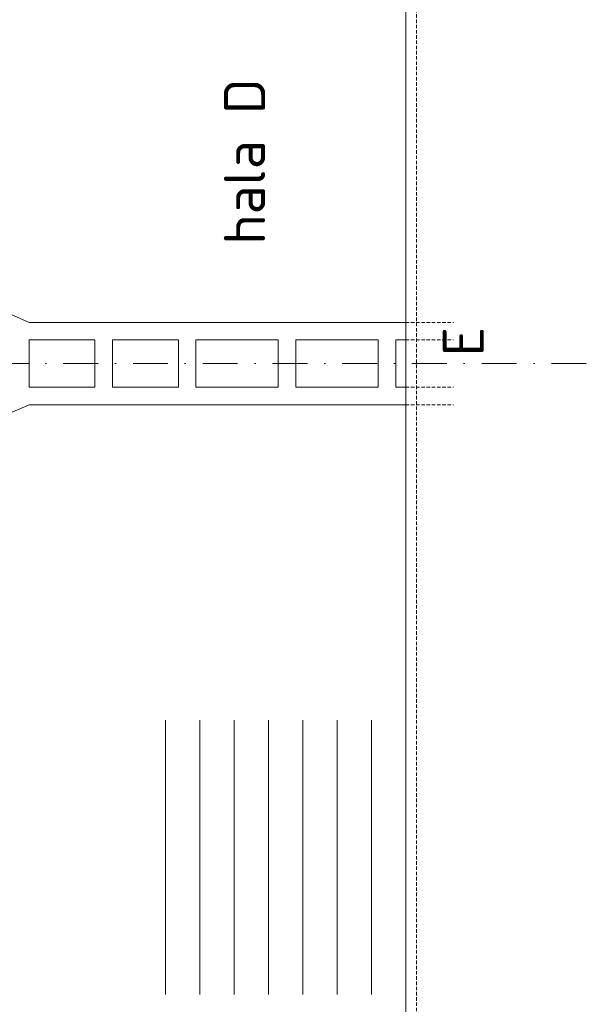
# Model space of a CAD drawing. Header units: millimetres. Extents: x -385852 to 693036, y -525006 to 444206.
# Tile 117 of 156: x 211935 to 222255, y 51627 to 69565. Entities that reach past the tile are written whole.
import ezdxf

# ---------------------------------------------------------------- set-up
doc = ezdxf.new("R2010")
doc.units = ezdxf.units.MM
for name, pattern in [('CENTERX2', [101.6, 63.5, -12.7, 12.7, -12.7]), ('DASHDOT', [25.4, 12.7, -6.35, 0, -6.35]), ('HIDDEN', [9.525, 6.35, -3.175])]:
    doc.linetypes.add(name, pattern=pattern)
for name, color, linetype, lineweight in [('A99_N_kce-pohl', 7, 'Continuous', 9), ('A99_N_leg-text', 7, 'Continuous', 9), ('A99_N_leg-text @ 200 VP14', 7, 'Continuous', 9), ('A99_N_leg-text @ 200 VP4', 7, 'Continuous', 9), ('A99_N_txt-popis-200', 240, 'Continuous', 5), ('A99_S_kce-pohl', 61, 'Continuous', 5), ('A99_S_kce-rez-sil', 7, 'Continuous', 15), ('A99_S_kce-rez-ten', 6, 'Continuous', 9), ('A99_S_osy', 1, 'CENTERX2', 5)]:
    doc.layers.add(name, color=color, linetype=linetype, lineweight=lineweight)
doc.styles.add('A99_kota', font='isocpeur.ttf', dxfattribs={"height": 2})
doc.styles.add('ad_popis 100', font='isocpeur.ttf', dxfattribs={"height": 200})

# ---------------------------------------------------------------- blocks, each defined once
blk = doc.blocks.new('*U2652')
at = {"layer": 'A99_N_leg-text @ 200 VP14', "linetype": 'Continuous', "lineweight": 0, "insert": (162730, -32600), "char_height": 400, "width": 19240, "attachment_point": 1, "rotation": 90, "style": 'A99_kota'}
blk.add_mtext('\\A1;\\pi-1200,l1200,t1200,22800;^IPOZNÁMKA:\\P^INAVRŽENÉ STAVEBNÍ ÚPRAVY BYLY PROVEDENY NA ZÁKLADĚ  INVESTOREM PŘEDANÝCH ELEKTRONICKÝCH PODKLADŮ.\\P ^IPŘED PROVÁDĚNÍM STAVEBNÍCH ÚPRAV JE NUTNÉ VEŠKERÉ PRVKY PŘESNĚ ZAMĚŘIT, ZDALI JSOU V SOULADU S PROJEKTOVOU DOKUMENTACÍ A PROVÉST VIZUÁLNÍ KONTROLU.', dxfattribs=at)
at = {"layer": 'A99_N_leg-text @ 200 VP4', "linetype": 'Continuous', "lineweight": 0, "insert": (162730, -32600), "char_height": 400, "width": 19240, "attachment_point": 1, "rotation": 90, "style": 'A99_kota'}
blk.add_mtext('\\A1;\\pi-1200,l1200,t1200,22800;^IPOZNÁMKA:\\P^INAVRŽENÉ STAVEBNÍ ÚPRAVY BYLY PROVEDENY NA ZÁKLADĚ  INVESTOREM PŘEDANÝCH ELEKTRONICKÝCH PODKLADŮ.\\P ^IPŘED PROVÁDĚNÍM STAVEBNÍCH ÚPRAV JE NUTNÉ VEŠKERÉ PRVKY PŘESNĚ ZAMĚŘIT, ZDALI JSOU V SOULADU S PROJEKTOVOU DOKUMENTACÍ A PROVÉST VIZUÁLNÍ KONTROLU.', dxfattribs=at)

msp = doc.modelspace()

# ---------------------------------------------------------------- linework, layer by layer
at = {"layer": 'A99_N_kce-pohl', "color": 1, "linetype": 'Continuous', "lineweight": 5}
for points in [[(214590, 56805), (214590, 56805), (214590, 51805)], [(215215, 56805), (215215, 56805), (215215, 51805)], [(215840, 56805), (215840, 56805), (215840, 51805)], [(216465, 56805), (216465, 56805), (216465, 51805)], [(217090, 56805), (217090, 56805), (217090, 51805)], [(217715, 56805), (217715, 56805), (217715, 51805)], [(218340, 56805), (218340, 56805), (218340, 51805)]]:
    msp.add_lwpolyline(points, dxfattribs=at)
at = {"layer": 'A99_S_kce-pohl'}
for p, q in [((212105, 64050), (211765.3827, 64200)), ((212105, 64050), (218965, 64050)), ((212105, 63730), (213305, 63730)), ((212105, 63730), (212105, 62870)), ((213305, 63730), (213305, 62870)), ((213625, 63730), (213625, 62870)), ((213625, 63730), (214825, 63730)), ((214825, 63730), (214825, 62870)), ((215145, 63730), (215145, 62870)), ((215145, 63730), (216645, 63730)), ((216645, 63730), (216645, 62870)), ((216965, 63730), (216965, 62870)), ((216965, 63730), (218465, 63730)), ((218465, 63730), (218465, 62870)), ((218785, 63730), (218785, 62870)), ((218785, 63730), (218965, 63730)), ((212105, 62870), (213305, 62870)), ((213625, 62870), (214825, 62870)), ((215145, 62870), (216645, 62870)), ((216965, 62870), (218465, 62870)), ((218785, 62870), (218965, 62870)), ((212105, 62550), (211765.3827, 62400)), ((212105, 62550), (218965, 62550))]:
    msp.add_line(p, q, dxfattribs=at)
at = {"layer": 'A99_S_kce-rez-sil', "color": 7, "linetype": 'Continuous', "lineweight": 15}
msp.add_line((218964.9985, 26730), (218965, 83650), dxfattribs=at)
at = {"layer": 'A99_S_kce-rez-sil', "color": 7, "linetype": 'HIDDEN', "lineweight": 5, "ltscale": 10}
for points in [[(218965, 62870), (219835, 62870)], [(218965, 62550), (219835, 62550)]]:
    msp.add_lwpolyline(points, dxfattribs=at)
at = {"layer": 'A99_S_kce-rez-ten', "linetype": 'HIDDEN', "lineweight": 5, "ltscale": 10}
msp.add_line((219165, -600), (219165, 83650), dxfattribs=at)
at = {"layer": 'A99_S_osy', "linetype": 'DASHDOT', "lineweight": 5, "ltscale": 50}
msp.add_lwpolyline([(222254.8182, 63300), (202234.8182, 63300)], dxfattribs=at)

# ---------------------------------------------------------------- texts
at = {"layer": 'A99_N_txt-popis-200', "color": 1, "lineweight": 0, "char_height": 750, "attachment_point": 1, "rotation": 90, "style": 'ad_popis 100', "bg_fill": 3, "box_fill_scale": 1, "bg_fill_color": 256, "bg_fill_transparency": 0}
for s, insert, width in [('hala D', (215655, 65465), 2901.887875), ('E', (219640, 63430), 406.22498)]:
    msp.add_mtext(s, dxfattribs=dict(at, insert=insert, width=width))

# ---------------------------------------------------------------- next in the draw order: linework, layer by layer
at = {"layer": 'A99_S_kce-rez-sil', "color": 7, "linetype": 'HIDDEN', "lineweight": 5, "ltscale": 10}
for points in [[(218965, 64050), (219835, 64050)], [(218965, 63730), (219835, 63730)]]:
    msp.add_lwpolyline(points, dxfattribs=at)

# ---------------------------------------------------------------- next in the draw order: block references
at = {"layer": 'A99_N_leg-text', "color": 1, "linetype": 'Continuous', "lineweight": 5}
msp.add_blockref('*U2652', (45700, -7800), dxfattribs=at)

doc.saveas('drawing.dxf')
